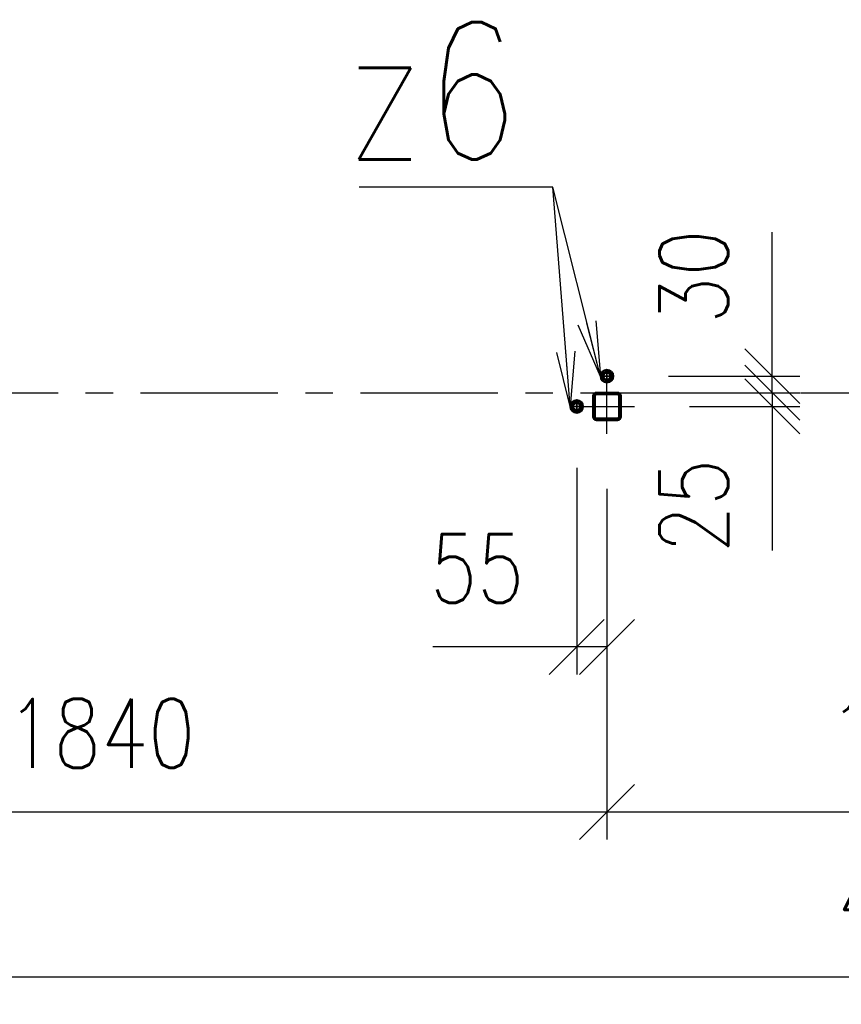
# Paper-space layout 'Layout1' of a CAD drawing. Extents: x -2 to 935, y -36 to 422.
# Tile 10 of 63: x 151 to 181, y 223 to 259. Entities that reach past the tile are written whole.
import ezdxf

# ---------------------------------------------------------------- set-up
doc = ezdxf.new("R2010")
doc.units = 0
for name, pattern in [('ACAD_ISO02W100', [15, 12, -3]), ('ACAD_ISO04W100', [30.5, 24, -3, 0.5, -3]), ('HP_01_CER_B', [8, 5, -1, 1, -1])]:
    doc.linetypes.add(name, pattern=pattern)
doc.layers.get('0').update_dxf_attribs({"linetype": 'CONTINUOUS'})
doc.layers.get('DEFPOINTS').update_dxf_attribs({"color": 132, "linetype": 'CONTINUOUS'})
for name, color, linetype, lineweight in [('SS_KOTVY', 2, 'CONTINUOUS', 35), ('SS_KOTY', 3, 'CONTINUOUS', 25), ('SS_OSY_025', 7, 'HP_01_CER_B', 25), ('SS_POPIS_PROFILU', 13, 'CONTINUOUS', 25), ('SS_SRAFY', 8, 'CONTINUOUS', 18), ('SS_ZTUŽENÍ', 81, 'CONTINUOUS', 50)]:
    doc.layers.add(name, color=color, linetype=linetype, lineweight=lineweight)
doc.styles.add('ROMANS', font='romans.shx', dxfattribs={"width": 0.8})
doc.styles.add('romans.shx', font='romans.shx', dxfattribs={"height": 5})
doc.dimstyles.new('A-1_(2.5)_50AS', dxfattribs={"dimtxt": 2.5, "dimasz": 2, "dimexe": 1, "dimexo": 2, "dimgap": 0, "dimtad": 0, "dimdec": 1, "dimlfac": 50, "dimrnd": 1, "dimtxsty": 'ROMANS', "dimblk1": 'OBLIQUE', "dimblk2": 'OBLIQUE', "dimsah": 1, "dimcen": 2, "dimclrd": 256, "dimclre": 256, "dimclrt": 256, "dimadec": 1, "dimazin": 2, "dimtfac": 0.714286, "dimtdec": 1, "dimtmove": 0, "dimatfit": 3, "dimldrblk": 'OPEN', "dimfxl": 1, "dimtvp": 1.142857, "dimtfill": 1, "dimtolj": 1, "dimlwd": -1, "dimlwe": -1, "dimarcsym": 0})

# ---------------------------------------------------------------- blocks, each defined once
blk = doc.blocks.new('0KRIZ(Z)')
at = {"color": 0, "linetype": 'ByBlock', "ltscale": 0.5}
for p, q in [((0, -0.5), (0, 0.5)), ((-0.5, 0), (0.5, 0)), ((0, 0), (0, 0, 1))]:
    blk.add_line(p, q, dxfattribs=at)
blk = doc.blocks.new('_Oblique')
at = {"color": 0, "linetype": 'ByBlock', "lineweight": -2}
blk.add_line((-0.5, -0.5), (0.5, 0.5), dxfattribs=at)
blk = doc.blocks.new('*D27')
at = {"layer": 'DEFPOINTS', "color": 0, "transparency": 16777216}
for p in [(172.528, 244.161), (135.728, 242.884), (172.528, 230.412)]:
    blk.add_point(p, dxfattribs=at)
at = {"layer": 'SS_KOTY', "transparency": 16777216}
for p, q in [((172.528, 242.161), (172.528, 229.412)), ((135.728, 240.884), (135.728, 229.412)), ((135.728, 230.412), (172.528, 230.412))]:
    blk.add_line(p, q, dxfattribs=at)
at = {"layer": 'SS_KOTY', "transparency": 16777216, "xscale": 2, "yscale": 2, "zscale": 2, "rotation": 180}
blk.add_blockref('_Oblique', (135.728, 230.412), dxfattribs=at)
at = {"layer": 'SS_KOTY', "transparency": 16777216, "xscale": 2, "yscale": 2, "zscale": 2}
blk.add_blockref('_Oblique', (172.528, 230.412), dxfattribs=at)
at = {"layer": 'SS_KOTY', "transparency": 16777216, "insert": (154.128, 233.269), "char_height": 2.5, "attachment_point": 5, "style": 'ROMANS', "bg_fill": 3, "box_fill_scale": 1.1, "bg_fill_color": 256, "bg_fill_true_color": 13158600, "bg_fill_transparency": 0}
blk.add_mtext('\\A1;1840', dxfattribs=at)
blk = doc.blocks.new('_OPEN')
at = {"color": 0, "linetype": 'ByBlock'}
for p, q in [((-1, 0.167), (0, 0)), ((0, 0), (-1, -0.167)), ((0, 0), (-1, 0))]:
    blk.add_line(p, q, dxfattribs=at)
blk = doc.blocks.new('*D28')
at = {"layer": 'DEFPOINTS', "color": 0, "transparency": 16777216}
for p in [(171.428, 244.921, 0.55), (172.528, 244.161), (171.428, 236.412)]:
    blk.add_point(p, dxfattribs=at)
at = {"layer": 'SS_KOTY', "transparency": 16777216}
for p, q in [((171.428, 242.921), (171.428, 235.412)), ((172.528, 242.161), (172.528, 235.412)), ((171.428, 236.412), (166.19, 236.412)), ((172.528, 236.412), (171.428, 236.412))]:
    blk.add_line(p, q, dxfattribs=at)
at = {"layer": 'SS_KOTY', "transparency": 16777216, "xscale": 2, "yscale": 2, "zscale": 2, "rotation": 180}
blk.add_blockref('_Oblique', (171.428, 236.412), dxfattribs=at)
at = {"layer": 'SS_KOTY', "transparency": 16777216, "xscale": 2, "yscale": 2, "zscale": 2}
blk.add_blockref('_Oblique', (172.528, 236.412), dxfattribs=at)
at = {"layer": 'SS_KOTY', "transparency": 16777216, "insert": (167.809, 239.269), "char_height": 2.5, "attachment_point": 5, "style": 'ROMANS', "bg_fill": 3, "box_fill_scale": 1.1, "bg_fill_color": 256, "bg_fill_true_color": 13158600, "bg_fill_transparency": 0}
blk.add_mtext('\\A1;55', dxfattribs=at)
blk = doc.blocks.new('*D29')
at = {"layer": 'DEFPOINTS', "color": 0, "transparency": 16777216}
for p in [(172.528, 244.161), (195.528, 244.161), (195.528, 230.412)]:
    blk.add_point(p, dxfattribs=at)
at = {"layer": 'SS_KOTY', "transparency": 16777216}
for p, q in [((172.528, 242.161), (172.528, 229.412)), ((195.528, 242.161), (195.528, 229.412)), ((172.528, 230.412), (195.528, 230.412))]:
    blk.add_line(p, q, dxfattribs=at)
at = {"layer": 'SS_KOTY', "transparency": 16777216, "xscale": 2, "yscale": 2, "zscale": 2, "rotation": 180}
blk.add_blockref('_Oblique', (172.528, 230.412), dxfattribs=at)
at = {"layer": 'SS_KOTY', "transparency": 16777216, "xscale": 2, "yscale": 2, "zscale": 2}
blk.add_blockref('_Oblique', (195.528, 230.412), dxfattribs=at)
at = {"layer": 'SS_KOTY', "transparency": 16777216, "insert": (184.028, 233.269), "char_height": 2.5, "attachment_point": 5, "style": 'ROMANS', "bg_fill": 3, "box_fill_scale": 1.1, "bg_fill_color": 256, "bg_fill_true_color": 13158600, "bg_fill_transparency": 0}
blk.add_mtext('\\A1;1150', dxfattribs=at)
blk = doc.blocks.new('*D32')
at = {"layer": 'DEFPOINTS', "color": 0, "transparency": 16777216}
for p in [(135.728, 242.884), (232.928, 242.884, -1), (232.928, 224.412)]:
    blk.add_point(p, dxfattribs=at)
at = {"layer": 'SS_KOTY', "transparency": 16777216}
for p, q in [((135.728, 240.884), (135.728, 223.412)), ((232.928, 240.884), (232.928, 223.412)), ((135.728, 224.412), (232.928, 224.412))]:
    blk.add_line(p, q, dxfattribs=at)
at = {"layer": 'SS_KOTY', "transparency": 16777216, "xscale": 2, "yscale": 2, "zscale": 2, "rotation": 180}
blk.add_blockref('_Oblique', (135.728, 224.412), dxfattribs=at)
at = {"layer": 'SS_KOTY', "transparency": 16777216, "xscale": 2, "yscale": 2, "zscale": 2}
blk.add_blockref('_Oblique', (232.928, 224.412), dxfattribs=at)
at = {"layer": 'SS_KOTY', "transparency": 16777216, "insert": (184.328, 227.269), "char_height": 2.5, "attachment_point": 5, "style": 'ROMANS', "bg_fill": 3, "box_fill_scale": 1.1, "bg_fill_color": 256, "bg_fill_true_color": 13158600, "bg_fill_transparency": 0}
blk.add_mtext('\\A1;4860', dxfattribs=at)
blk = doc.blocks.new('*D35')
at = {"layer": 'DEFPOINTS', "color": 0, "transparency": 16777216}
for p in [(172.768, 246.261, 0.55), (178.542, 246.261), (173.028, 245.661)]:
    blk.add_point(p, dxfattribs=at)
at = {"layer": 'SS_KOTY', "transparency": 16777216}
for p, q in [((178.542, 246.261), (178.542, 251.499)), ((174.768, 246.261), (179.542, 246.261)), ((178.542, 245.661), (178.542, 246.261)), ((175.028, 245.661), (179.542, 245.661))]:
    blk.add_line(p, q, dxfattribs=at)
at = {"layer": 'SS_KOTY', "transparency": 16777216, "xscale": 2, "yscale": 2, "zscale": 2}
for p, rotation in [((178.542, 246.261), 90), ((178.542, 245.661), 270)]:
    blk.add_blockref('_Oblique', p, dxfattribs=dict(at, rotation=rotation))
at = {"layer": 'SS_KOTY', "transparency": 16777216, "insert": (175.685, 249.88), "char_height": 2.5, "attachment_point": 5, "rotation": 90, "style": 'ROMANS', "bg_fill": 3, "box_fill_scale": 1.1, "bg_fill_color": 256, "bg_fill_true_color": 13158600, "bg_fill_transparency": 0}
blk.add_mtext('\\A1;30', dxfattribs=at)
blk = doc.blocks.new('*D36')
at = {"layer": 'DEFPOINTS', "color": 0, "transparency": 16777216}
for p in [(173.028, 245.661), (173.528, 245.161), (178.542, 245.161)]:
    blk.add_point(p, dxfattribs=at)
at = {"layer": 'SS_KOTY', "transparency": 16777216}
for p, q in [((175.028, 245.661), (179.542, 245.661)), ((178.542, 245.661), (178.542, 245.161)), ((175.528, 245.161), (179.542, 245.161)), ((178.542, 245.161), (178.542, 239.923))]:
    blk.add_line(p, q, dxfattribs=at)
at = {"layer": 'SS_KOTY', "transparency": 16777216, "xscale": 2, "yscale": 2, "zscale": 2}
for p, rotation in [((178.542, 245.661), 90), ((178.542, 245.161), 270)]:
    blk.add_blockref('_Oblique', p, dxfattribs=dict(at, rotation=rotation))
at = {"layer": 'SS_KOTY', "transparency": 16777216, "insert": (175.685, 241.542), "char_height": 2.5, "attachment_point": 5, "rotation": 90, "style": 'ROMANS', "bg_fill": 3, "box_fill_scale": 1.1, "bg_fill_color": 256, "bg_fill_true_color": 13158600, "bg_fill_transparency": 0}
blk.add_mtext('\\A1;25', dxfattribs=at)

psp = doc.layouts.get("Layout1")

# ---------------------------------------------------------------- linework, layer by layer
at = {"layer": 'SS_KOTVY', "color": 1, "linetype": 'Continuous', "ltscale": 0.25}
for p, q in [((172.4182, 246.4505), (172.3087, 246.2608)), ((172.3087, 246.2608), (172.4182, 246.0712)), ((171.3182, 245.3505), (171.2087, 245.1608)), ((171.5372, 245.3505), (171.3182, 245.3505)), ((171.6467, 245.1608), (171.5372, 245.3505))]:
    psp.add_line(p, q, dxfattribs=at)
at = {"layer": 'SS_KOTVY', "color": 7, "linetype": 'ACAD_ISO04W100', "ltscale": 0.25}
for p, q in [((172.5277, 246.5008), (172.5277, 246.0208)), ((172.5277, 246.3808), (172.5277, 246.1408)), ((172.5277, 246.2608), (172.5277, 246.2608)), ((171.1877, 245.1608), (171.6677, 245.1608)), ((171.3077, 245.1608), (171.5477, 245.1608)), ((171.4277, 245.1608), (171.4277, 245.1608))]:
    psp.add_line(p, q, dxfattribs=at)
at = {"layer": 'SS_OSY_025'}
psp.add_line((131.5648, 245.6608), (234.5336, 245.6608), dxfattribs=at)
at = {"layer": 'SS_POPIS_PROFILU', "color": 0, "linetype": 'ByBlock'}
for p, q in [((172.1248, 248.2755), (172.2878, 246.2545)), ((172.2878, 246.2545), (171.4782, 248.1134)), ((172.2878, 246.2545), (171.8015, 248.1944)), ((171.1878, 245.1545), (171.0315, 247.1484)), ((171.3638, 247.1744), (171.1878, 245.1545)), ((171.1878, 245.1545), (170.6992, 247.1223))]:
    psp.add_line(p, q, dxfattribs=at)
at = {"layer": 'SS_POPIS_PROFILU', "color": 13}
for points in [[(172.2878, 246.2545), (170.5617, 253.1399), (163.5141, 253.1399)], [(171.1878, 245.1545), (170.5617, 253.1399), (163.5141, 253.1399)]]:
    psp.add_lwpolyline(points, dxfattribs=at)
at = {"layer": 'SS_ZTUŽENÍ', "color": 7, "linetype": 'ACAD_ISO04W100', "ltscale": 0.25}
psp.add_line((172.5277, 245.1608), (172.5277, 245.1608), dxfattribs=at)
at = {"layer": 'SS_ZTUŽENÍ', "color": 1, "linetype": 'Continuous', "ltscale": 0.25}
psp.add_arc((172.1477, 245.5408), 0.12, 90, 180, dxfattribs=at)
at = {"layer": 'SS_ZTUŽENÍ', "color": 1, "linetype": 'Continuous', "ltscale": 0.25, "extrusion": (-2.36848e-15, 9.81055e-16, -1)}
psp.add_arc((-172.1477, 245.5408), 0.06, 0, 90, dxfattribs=at)

# ---------------------------------------------------------------- block references
at = {"layer": 'SS_OSY_025', "xscale": 2, "yscale": 2, "zscale": 2}
psp.add_blockref('0KRIZ(Z)', (172.5277, 245.1608), dxfattribs=at)

# ---------------------------------------------------------------- texts
at = {"layer": 'SS_POPIS_PROFILU', "color": 4, "style": 'romans.shx', "width": 0.8}
psp.add_text('z6', height=5, dxfattribs=at).set_placement((162.9911, 254.1399))
psp.add_text('z6', height=5, dxfattribs=at).set_placement((162.9911, 254.1399))

# ---------------------------------------------------------------- next in the draw order: dimensions: what is measured, and where the dimension line sits
at = {"layer": 'SS_KOTY'}
dim = psp.add_linear_dim(base=(172.5277, 230.4116), p1=(135.7277, 242.8839), p2=(172.5277, 244.1608), dimstyle='A-1_(2.5)_50AS', dxfattribs=at)
dim.commit()
dim.dimension.update_dxf_attribs({"geometry": '*D27', "text_midpoint": (154.1277, 233.2688)})

# ---------------------------------------------------------------- next in the draw order: dimensions: what is measured, and where the dimension line sits
dim = psp.add_linear_dim(base=(171.4277, 236.4116), p1=(172.5277, 244.1608), p2=(171.4277, 244.9208, 0.55), dimstyle='A-1_(2.5)_50AS', dxfattribs=at)
dim.commit()
dim.dimension.update_dxf_attribs({"geometry": '*D28', "text_midpoint": (167.8087, 239.2688)})

# ---------------------------------------------------------------- next in the draw order: linework, layer by layer
at = {"layer": 'SS_KOTVY', "color": 7, "linetype": 'ACAD_ISO04W100', "ltscale": 0.25}
for p, q in [((171.4277, 245.4008), (171.4277, 244.9208)), ((171.4277, 245.2808), (171.4277, 245.0408))]:
    psp.add_line(p, q, dxfattribs=at)
at = {"layer": 'SS_KOTVY', "color": 1, "linetype": 'Continuous', "ltscale": 0.25}
for p, q in [((171.2087, 245.1608), (171.3182, 244.9712)), ((171.5372, 244.9712), (171.6467, 245.1608)), ((171.3182, 244.9712), (171.5372, 244.9712))]:
    psp.add_line(p, q, dxfattribs=at)
for radius in [0.24, 0.12]:
    psp.add_circle((171.4277, 245.1608), radius, dxfattribs=at)
at = {"layer": 'SS_ZTUŽENÍ', "color": 1, "linetype": 'Continuous', "ltscale": 0.25}
for p, q in [((172.0277, 245.5408), (172.0277, 244.7808)), ((172.0877, 244.7808), (172.0877, 245.5408))]:
    psp.add_line(p, q, dxfattribs=at)
at = {"layer": 'SS_ZTUŽENÍ', "color": 3, "linetype": 'ACAD_ISO02W100', "ltscale": 0.25}
psp.add_circle((171.4277, 245.1608), 0.14, dxfattribs=at)
at = {"layer": 'SS_ZTUŽENÍ', "color": 1, "linetype": 'Continuous', "ltscale": 0.25}
psp.add_arc((172.1477, 244.7808), 0.12, 180, 270, dxfattribs=at)
at = {"layer": 'SS_ZTUŽENÍ', "color": 1, "linetype": 'Continuous', "ltscale": 0.25, "extrusion": (-2.36848e-15, -9.81055e-16, -1)}
psp.add_arc((-172.1477, 244.7808), 0.06, 270, 0, dxfattribs=at)

# ---------------------------------------------------------------- next in the draw order: dimensions: what is measured, and where the dimension line sits
at = {"layer": 'SS_KOTY'}
dim = psp.add_linear_dim(base=(178.5424, 246.2608), p1=(173.0277, 245.6608), p2=(172.7677, 246.2608, 0.55), angle=90, dimstyle='A-1_(2.5)_50AS', dxfattribs=at)
dim.commit()
dim.dimension.update_dxf_attribs({"geometry": '*D35', "text_midpoint": (175.6853, 249.8799)})
dim = psp.add_linear_dim(base=(195.5277, 230.4116), p1=(172.5277, 244.1608), p2=(195.5277, 244.1608), dimstyle='A-1_(2.5)_50AS', override={"dimtmove": 1}, dxfattribs=at)
dim.commit()
dim.dimension.update_dxf_attribs({"geometry": '*D29', "text_midpoint": (184.0277, 233.2688)})

# ---------------------------------------------------------------- next in the draw order: linework, layer by layer
at = {"layer": 'SS_KOTVY', "color": 1, "linetype": 'Continuous', "ltscale": 0.25}
for p, q in [((172.6372, 246.4505), (172.4182, 246.4505)), ((172.7467, 246.2608), (172.6372, 246.4505)), ((172.4182, 246.0712), (172.6372, 246.0712)), ((172.6372, 246.0712), (172.7467, 246.2608))]:
    psp.add_line(p, q, dxfattribs=at)
at = {"layer": 'SS_KOTVY', "color": 7, "linetype": 'ACAD_ISO04W100', "ltscale": 0.25}
for p, q in [((172.2877, 246.2608), (172.7677, 246.2608)), ((172.4077, 246.2608), (172.6477, 246.2608))]:
    psp.add_line(p, q, dxfattribs=at)
at = {"layer": 'SS_KOTVY', "color": 1, "linetype": 'Continuous', "ltscale": 0.25}
for radius in [0.24, 0.12]:
    psp.add_circle((172.5277, 246.2608), radius, dxfattribs=at)
at = {"layer": 'SS_ZTUŽENÍ', "color": 3, "linetype": 'ACAD_ISO02W100', "ltscale": 0.25}
psp.add_circle((172.5277, 246.2608), 0.14, dxfattribs=at)

# ---------------------------------------------------------------- next in the draw order: dimensions: what is measured, and where the dimension line sits
at = {"layer": 'SS_KOTY'}
dim = psp.add_linear_dim(base=(232.9277, 224.4116), p1=(135.7277, 242.8839), p2=(232.9277, 242.8839, -1), dimstyle='A-1_(2.5)_50AS', dxfattribs=at)
dim.commit()
dim.dimension.update_dxf_attribs({"geometry": '*D32', "text_midpoint": (184.3277, 227.2688)})

# ---------------------------------------------------------------- next in the draw order: dimensions: what is measured, and where the dimension line sits
dim = psp.add_linear_dim(base=(178.5424, 245.1608), p1=(173.0277, 245.6608), p2=(173.5277, 245.1608), angle=90, dimstyle='A-1_(2.5)_50AS', dxfattribs=at)
dim.commit()
dim.dimension.update_dxf_attribs({"geometry": '*D36', "text_midpoint": (175.6853, 241.5418)})

# ---------------------------------------------------------------- next in the draw order: hatches: boundary and pattern name
at = {"layer": 'SS_SRAFY'}
h = psp.add_hatch(dxfattribs=at)
h.set_pattern_fill('ANSI31', color=5, scale=0.02, style=0)
h.set_pattern_definition([(45, (134.72772, 245.660837), (-0.04490128, 0.04490128), [])])
h.paths.add_polyline_path([(172.9077, 245.6608), (172.1477, 245.6608, 0.4142136), (172.0277, 245.5408), (172.0277, 244.7808, 0.4142136), (172.1477, 244.6608), (172.9077, 244.6608, 0.4142136), (173.0277, 244.7808), (173.0277, 245.5408, 0.4142136)], flags=0)
h.paths.add_polyline_path([(172.9677, 245.5408), (172.9677, 244.7808, -0.4142136), (172.9077, 244.7208), (172.1477, 244.7208, -0.4142136), (172.0877, 244.7808), (172.0877, 245.5408, -0.4142136), (172.1477, 245.6008), (172.9077, 245.6008, -0.4142136)], flags=0)

# ---------------------------------------------------------------- next in the draw order: linework, layer by layer
at = {"layer": 'SS_ZTUŽENÍ', "color": 1, "linetype": 'Continuous', "ltscale": 0.25}
for p, q in [((172.9077, 245.6608), (172.1477, 245.6608)), ((172.1477, 245.6008), (172.9077, 245.6008)), ((172.9677, 245.5408), (172.9677, 244.7808)), ((173.0277, 245.5408), (173.0277, 244.7808)), ((172.9077, 244.7208), (172.1477, 244.7208)), ((172.9077, 244.6608), (172.1477, 244.6608))]:
    psp.add_line(p, q, dxfattribs=at)
for centre, start, end in [((172.9077, 245.5408), 0, 90), ((172.9077, 244.7808), 270, 0)]:
    psp.add_arc(centre, 0.12, start, end, dxfattribs=at)
at = {"layer": 'SS_ZTUŽENÍ', "color": 1, "linetype": 'Continuous', "ltscale": 0.25, "extrusion": (9.81055e-16, 2.36848e-15, -1)}
psp.add_arc((-172.9077, 245.5408), 0.06, 90, 180, dxfattribs=at)
at = {"layer": 'SS_ZTUŽENÍ', "color": 1, "linetype": 'Continuous', "ltscale": 0.25, "extrusion": (-2.36848e-15, -2.36848e-15, -1)}
psp.add_arc((-172.9077, 244.7808), 0.06, 180, 270, dxfattribs=at)

doc.saveas('drawing.dxf')
